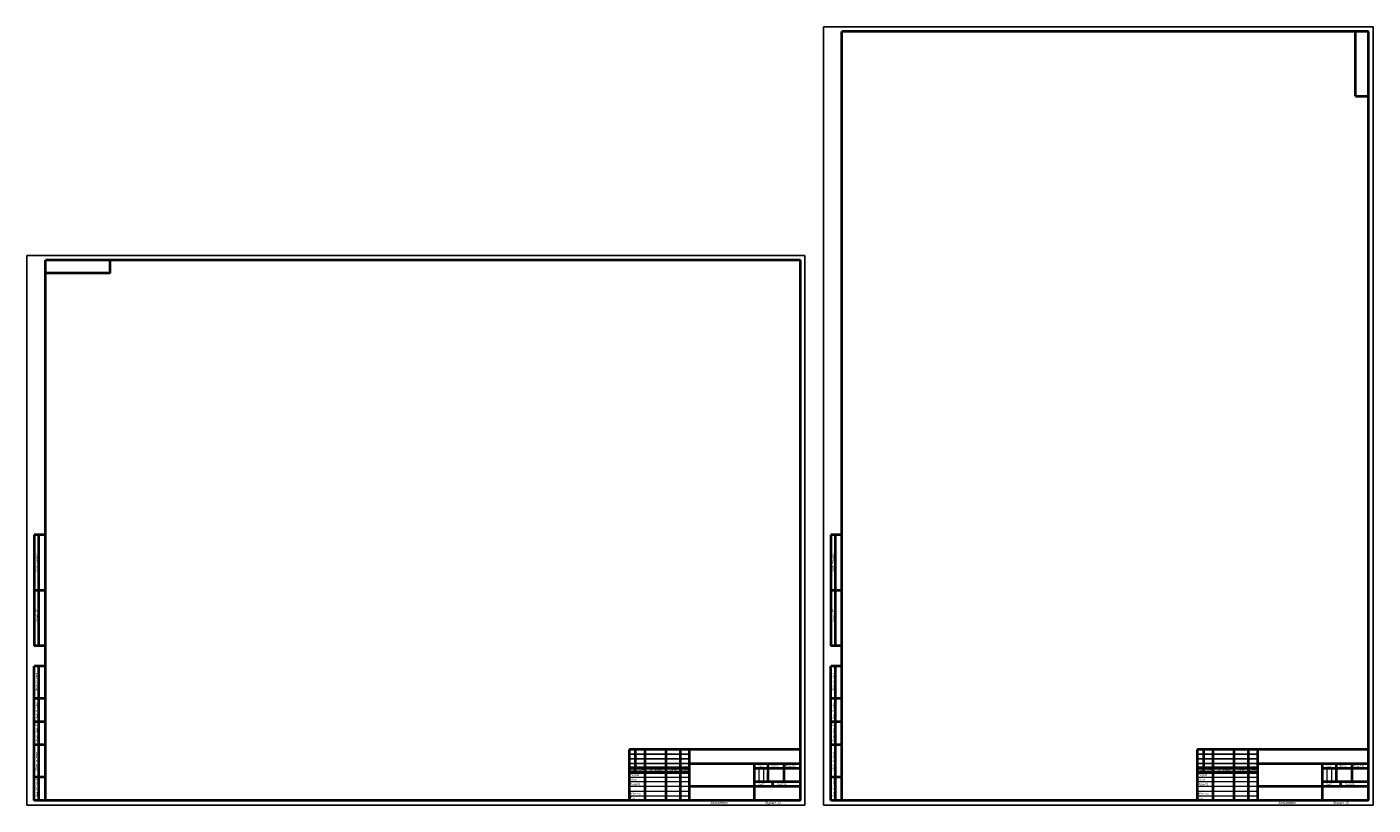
# Model space of a CAD drawing. Extents: x 1752 to 3207, y 74 to 915.
import ezdxf

# ---------------------------------------------------------------- set-up
doc = ezdxf.new("R2010")
doc.units = 0
doc.header["$MEASUREMENT"] = 0
doc.layers.get('0').update_dxf_attribs({"linetype": 'CONTINUOUS'})
doc.layers.add('KONTUR', color=7, linetype='CONTINUOUS')
for name, color, linetype, lineweight in [('Основная', 7, 'CONTINUOUS', 40), ('текст', 7, 'CONTINUOUS', 30), ('тонкая', 7, 'CONTINUOUS', 20)]:
    doc.layers.add(name, color=color, linetype=linetype, lineweight=lineweight)
doc.styles.add('стиль1', font='romans.shx', dxfattribs={"width": 0.75, "oblique": 15, "height": 3.5})

msp = doc.modelspace()

# ---------------------------------------------------------------- linework, layer by layer
for p, q in [((2467.5, 128.6), (2402.5, 128.6)), ((2467.5, 123.6), (2402.5, 123.6)), ((2467.5, 118.6), (2402.5, 118.6)), ((3081.5, 128.6), (3016.5, 128.6)), ((3081.5, 123.6), (3016.5, 123.6)), ((3081.5, 118.6), (3016.5, 118.6)), ((2537.5, 78.6), (2537.5, 78.6)), ((3151.5, 78.6), (3151.5, 78.6))]:
    msp.add_line(p, q)
at = {"lineweight": 50}
for p, q in [((2467.5, 113.6), (2402.5, 113.6)), ((2467.5, 108.6), (2402.5, 108.6)), ((3081.5, 113.6), (3016.5, 113.6)), ((3081.5, 108.6), (3016.5, 108.6))]:
    msp.add_line(p, q, dxfattribs=at)
at = {"layer": 'KONTUR'}
for p, q in [((2612.5, 73.6), (2612.5, 914.6)), ((2612.5, 914.6), (3206.5, 914.6)), ((3206.5, 914.6), (3206.5, 73.6)), ((1751.5, 73.6), (1751.5, 667.6)), ((1751.5, 667.6), (2592.5, 667.6)), ((2592.5, 667.6), (2592.5, 73.6)), ((2592.5, 73.6), (1751.5, 73.6)), ((3206.5, 73.6), (2612.5, 73.6))]:
    msp.add_line(p, q, dxfattribs=at)
at = {"layer": 'Основная'}
for p, q in [((2632.5, 118.6), (2632.5, 909.6)), ((3201.5, 909.6), (2632.5, 909.6)), ((3187.5, 839.6), (3187.5, 909.6)), ((3201.5, 78.6), (3201.5, 909.6)), ((3187.5, 839.6), (3201.5, 839.6)), ((1771.5, 118.6), (1771.5, 662.6)), ((2587.5, 662.6), (1771.5, 662.6)), ((1841.5, 648.6), (1841.5, 662.6)), ((2587.5, 78.6), (2587.5, 662.6)), ((1841.5, 648.6), (1771.5, 648.6)), ((1759.5, 365.6), (1759.5, 245.6)), ((1771.5, 365.6), (1759.5, 365.6)), ((1764.5, 245.6), (1764.5, 365.6)), ((2620.5, 365.6), (2620.5, 245.6)), ((2632.5, 365.6), (2620.5, 365.6)), ((2625.5, 245.6), (2625.5, 365.6)), ((1771.5, 305.6), (1759.5, 305.6)), ((2632.5, 305.6), (2620.5, 305.6)), ((1771.5, 245.6), (1759.5, 245.6)), ((2632.5, 245.6), (2620.5, 245.6)), ((1759.5, 78.6), (1759.5, 223.6)), ((1771.5, 223.6), (1759.5, 223.6)), ((1764.5, 78.6), (1764.5, 223.6)), ((2620.5, 78.6), (2620.5, 223.6)), ((2632.5, 223.6), (2620.5, 223.6)), ((2625.5, 78.6), (2625.5, 223.6)), ((1771.5, 188.6), (1759.5, 188.6)), ((2632.5, 188.6), (2620.5, 188.6)), ((1771.5, 163.6), (1759.5, 163.6)), ((2632.5, 163.6), (2620.5, 163.6)), ((1771.5, 138.6), (1759.5, 138.6)), ((2402.5, 133.6), (2402.5, 78.6)), ((2587.5, 133.6), (2402.5, 133.6)), ((2409.5, 108.6), (2409.5, 133.6)), ((2419.5, 133.6), (2419.5, 78.6)), ((2442.5, 78.6), (2442.5, 133.6)), ((2457.5, 133.6), (2457.5, 78.6)), ((2467.5, 133.6), (2467.5, 78.6)), ((2632.5, 138.6), (2620.5, 138.6)), ((3016.5, 133.6), (3016.5, 78.6)), ((3201.5, 133.6), (3016.5, 133.6)), ((3023.5, 108.6), (3023.5, 133.6)), ((3033.5, 133.6), (3033.5, 78.6)), ((3056.5, 78.6), (3056.5, 133.6)), ((3071.5, 133.6), (3071.5, 78.6)), ((3081.5, 133.6), (3081.5, 78.6)), ((1771.5, 78.6), (1771.5, 118.6)), ((2467.5, 118.6), (2587.5, 118.6)), ((2537.5, 118.6), (2537.5, 78.6)), ((2552.5, 118.6), (2552.5, 98.6)), ((2569.5, 118.6), (2569.5, 98.6)), ((2632.5, 78.6), (2632.5, 118.6)), ((3081.5, 118.6), (3201.5, 118.6)), ((3151.5, 118.6), (3151.5, 78.6)), ((3166.5, 118.6), (3166.5, 98.6)), ((3183.5, 118.6), (3183.5, 98.6)), ((1771.5, 103.6), (1759.5, 103.6)), ((2537.5, 113.6), (2587.5, 113.6)), ((2632.5, 103.6), (2620.5, 103.6)), ((3151.5, 113.6), (3201.5, 113.6)), ((2587.5, 93.6), (2467.5, 93.6)), ((2587.5, 98.6), (2537.5, 98.6)), ((2557.5, 98.6), (2557.5, 93.6)), ((3201.5, 93.6), (3081.5, 93.6)), ((3201.5, 98.6), (3151.5, 98.6)), ((3171.5, 98.6), (3171.5, 93.6)), ((2587.5, 78.6), (1759.5, 78.6)), ((3201.5, 78.6), (2620.5, 78.6))]:
    msp.add_line(p, q, dxfattribs=at)
at = {"layer": 'тонкая'}
for p, q in [((2402.5, 103.6), (2467.5, 103.6)), ((2542.5, 113.4), (2542.5, 98.6)), ((2547.6, 113.4), (2547.6, 98.6)), ((3016.5, 103.6), (3081.5, 103.6)), ((3156.5, 113.4), (3156.5, 98.6)), ((3161.6, 113.4), (3161.6, 98.6)), ((2467.5, 98.6), (2402.5, 98.6)), ((2467.5, 93.6), (2402.5, 93.6)), ((3081.5, 98.6), (3016.5, 98.6)), ((3081.5, 93.6), (3016.5, 93.6))]:
    msp.add_line(p, q, dxfattribs=at)
for points in [[(2402.5, 88.6), (2467.5, 88.6)], [(3016.5, 88.6), (3081.5, 88.6)], [(2402.5, 83.6), (2467.5, 83.6)], [(3016.5, 83.6), (3081.5, 83.6)]]:
    msp.add_lwpolyline(points, dxfattribs=at)

# ---------------------------------------------------------------- texts
at = {"layer": 'текст', "style": 'стиль1', "oblique": 15, "width": 0.75}
for s, p in [('Перв. примен.', (1763.3, 325.1)), ('Перв. примен.', (2624.3, 325.1)), ('Справ. N%%d', (1763.4, 271.2)), ('Справ. N%%d', (2624.4, 271.2)), ('Подп. и дата', (1763.1, 196.3)), ('Подп. и дата', (2624.1, 196.3)), ('Инв. N дубл.', (1763.4, 166.3)), ('Инв. N дубл.', (2624.4, 166.3)), ('Взам. инв. N%%d', (1763.4, 141.4)), ('Взам. инв. N%%d', (2624.4, 141.4)), ('Подп. и дата', (1763.1, 110.6)), ('Подп. и дата', (2624.1, 110.6)), ('Инв. N%%d подл.', (1763.4, 82.1)), ('Инв. N%%d подл.', (2624.4, 82.1))]:
    msp.add_text(s, height=2.5, rotation=90, dxfattribs=at).set_placement(p)
for s, height, p in [('Лит.', 2.5, (2541.3, 114.6)), ('Масса', 2.5, (2555.6, 114.6)), ('Масштаб', 2.5, (2570.2, 114.6)), ('Лит.', 2.5, (3155.3, 114.6)), ('Масса', 2.5, (3169.6, 114.6)), ('Масштаб', 2.5, (3184.2, 114.6)), ('Изм', 2.5, (2403.1, 110.2)), ('Разраб.', 2.5, (2403.2, 104.9)), ('Пров.', 2.5, (2403.5, 100.1)), ('Лист', 2.5, (2410.6, 110)), ('N%%d докум. ', 2.5, (2424.8, 110)), ('Подп.', 2.5, (2446.1, 110)), ('Дата', 2.5, (2458.5, 110)), ('Изм', 2.5, (3017.1, 110.2)), ('Разраб.', 2.5, (3017.2, 104.9)), ('Пров.', 2.5, (3017.5, 100.1)), ('Лист', 2.5, (3024.6, 110)), ('N%%d докум. ', 2.5, (3038.8, 110)), ('Подп.', 2.5, (3060.1, 110)), ('Дата', 2.5, (3072.5, 110)), ('Т.контр.', 2.5, (2403.5, 94.9)), ('Н.контр.', 2.5, (2403.5, 85)), ('Лист', 2.5, (2541.3, 95)), ('Листов', 2.5, (2562, 95)), ('Т.контр.', 2.5, (3017.5, 94.9)), ('Н.контр.', 2.5, (3017.5, 85)), ('Лист', 2.5, (3155.3, 95)), ('Листов', 2.5, (3176, 95)), ('Утв.', 2.5, (2403.5, 80)), ('Копировал', 3, (2490.1, 74.8)), ('Формат А1', 2.75, (2549, 74.8)), ('Утв.', 2.5, (3017.5, 80)), ('Копировал', 3, (3104.1, 74.8)), ('Формат А1', 2.75, (3163, 74.8))]:
    msp.add_text(s, height=height, dxfattribs=at).set_placement(p)

doc.saveas('drawing.dxf')
